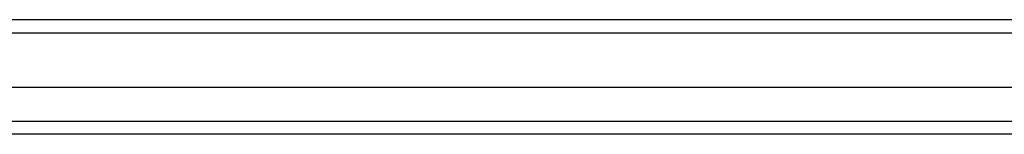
# Model space of a CAD drawing. Header units: inches. Extents: x 23 to 609, y 66 to 286.
# Tile 21 of 178: x 215.828 to 223.286, y 198.453 to 199.319. Entities that reach past the tile are written whole.
import ezdxf

# ---------------------------------------------------------------- set-up
doc = ezdxf.new("R2010")
doc.units = ezdxf.units.IN
doc.header["$MEASUREMENT"] = 0
doc.layers.add('Visible Edges(ANSI)', color=7, linetype='Continuous', lineweight=25)
doc.layers.add('Visible Tangent Edges(ANSI)', color=7, linetype='Continuous', lineweight=25)

msp = doc.modelspace()

# ---------------------------------------------------------------- linework, layer by layer
at = {"layer": 'Visible Edges(ANSI)'}
for p, q in [((267.9612, 199.3191), (208.1592, 199.3191)), ((267.3516, 198.8073), (208.7689, 198.8073)), ((267.1631, 198.453), (208.9574, 198.453))]:
    msp.add_line(p, q, dxfattribs=at)
at = {"layer": 'Visible Tangent Edges(ANSI)'}
for p, q in [((208.1592, 199.2201), (267.9612, 199.2201)), ((208.8274, 198.552), (267.2931, 198.552))]:
    msp.add_line(p, q, dxfattribs=at)

doc.saveas('drawing.dxf')
